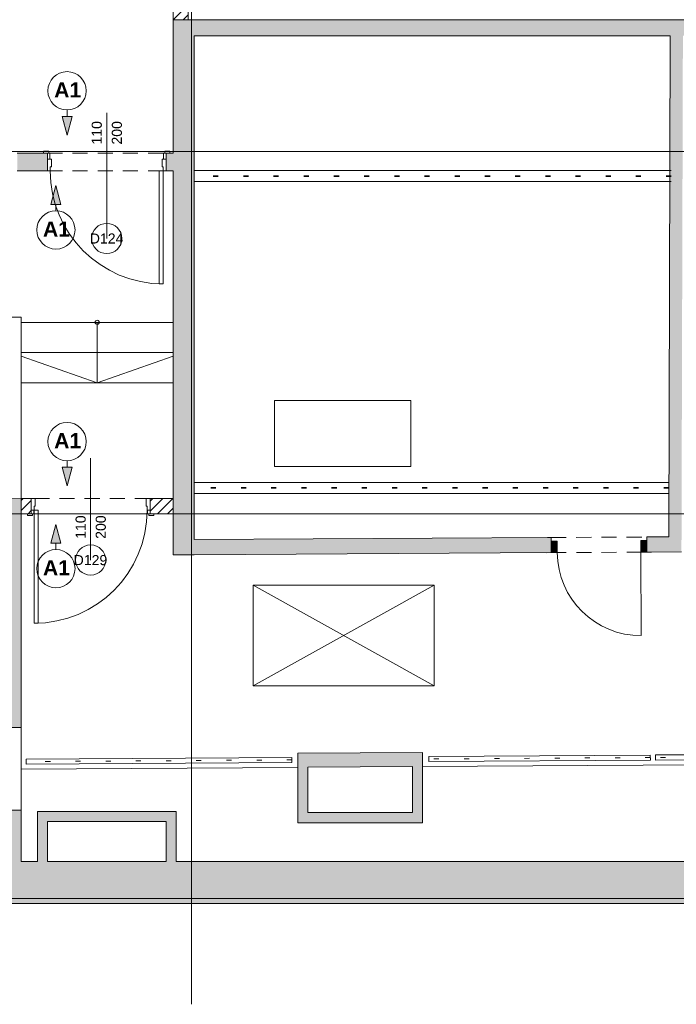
# Paper-space layout 'A-55 WYKOŃCZENIA ŚCIAN - PIĘTRO 10' of a CAD drawing. Header units: millimetres. Extents: x 0 to 420, y 0 to 297.
# Tile 3 of 8: x 108 to 173, y 106 to 204. Entities that reach past the tile are written whole.
import ezdxf
from ezdxf.xclip import XClip

# ---------------------------------------------------------------- set-up
doc = ezdxf.new("R2010")
doc.units = ezdxf.units.MM
doc.header["$MEASUREMENT"] = 0
doc.header["$XCLIPFRAME"] = 0
for name, pattern in [('DASHDOTX2', [1000, 500, -250, 0, -250]), ('DOT2', [3, 0.5, -2.5]), ('MP gęsta', [175, 125, -50]), ('Przer. długie kreski', [2.5, 1.5, -1]), ('PRZERYWANA_DU_A', [550, 350, -200])]:
    doc.linetypes.add(name, pattern=pattern)
for name, color, linetype in [('A__OKŁADZINY ŚCIAN', 7, 'Continuous'), ('A_podrys', 7, 'Continuous'), ('A_ściany', 7, 'Continuous'), ('A_ściany proj', 7, 'Continuous'), ('Drzwi Archicad', 7, 'Continuous')]:
    doc.layers.add(name, color=color, linetype=linetype)
for name, color, linetype, lineweight in [('A__OKŁADZINY ŚCIAN_Nr_pióra__1', 7, 'Continuous', 20), ('A_ściany proj_Nr_pióra__1', 7, 'Continuous', 20), ('A_ściany_Nr_pióra__1', 7, 'Continuous', 20), ('Drzwi Archicad_Nr_pióra__1', 7, 'Continuous', 20), ('Drzwi Archicad_Nr_pióra__3', 252, 'Continuous', 13), ('Znaczniki drzwi Archicada_Nr_pióra__3', 252, 'Continuous', 13)]:
    doc.layers.add(name, color=color, linetype=linetype, lineweight=lineweight)
for name, color, linetype, lineweight, true_color in [('A_dach_Nr_pióra__8', 7, 'Continuous', 13, 0x4c4c4c), ('A_linie_Nr_pióra__10', 7, 'Continuous', 13, 0x4b4b4b), ('A_osie_Nr_pióra__16', 7, 'Continuous', 5, 0x0f0f0f), ('A_pochwyt_Nr_pióra__10', 7, 'Continuous', 13, 0x4b4b4b), ('A_pochwyt_Nr_pióra__161', 7, 'Continuous', 5, 0x949494), ('A_pochwyt_Nr_pióra__6', 7, 'Continuous', 13, 0xa9a9a9), ('A_pochwyt_Nr_pióra__7', 7, 'Continuous', 18, 0x171717), ('A_schody_Nr_pióra__4', 7, 'Continuous', 18, 0x4b4b4b), ('A_schody_Nr_pióra__9', 7, 'Continuous', 13, 0xadadad), ('A_ściany_Nr_pióra__10', 7, 'Continuous', 13, 0x4b4b4b), ('A_ściany_Nr_pióra__19', 7, 'Continuous', 5, 0x191919)]:
    doc.layers.add(name, color=color, linetype=linetype, lineweight=lineweight, true_color=true_color)
doc.styles.add('STYL_AUTOMATYCZNY_3', font='arial.ttf')
doc.styles.add('STYL_AUTOMATYCZNY_4', font='arial.ttf')
pattern_1 = [(45, (-1584.45095, -254.31916), (-0.49497475, 0.49497475), [])]

# ---------------------------------------------------------------- blocks, each defined once
blk = doc.blocks.new('Rysunek_1_1', base_point=(-1584.451, -254.319))
at = {"layer": 'A__OKŁADZINY ŚCIAN', "linetype": 'Continuous', "lineweight": 0, "true_color": 0x000000}
for points in [[(112.479, 192.38), (112.979, 194.246), (111.979, 194.246)], [(111.368, 187.363), (110.868, 185.497), (111.868, 185.497)], [(112.479, 157.531), (112.979, 159.397), (111.979, 159.397)], [(111.368, 153.71), (110.868, 151.844), (111.868, 151.844)]]:
    blk.add_hatch(color=18, dxfattribs=at).paths.add_polyline_path(points)
at = {"layer": 'A_ściany', "linetype": 'Continuous', "lineweight": 0, "true_color": 0x000000}
for points in [[(123.021, 203.849), (123.021, 150.676), (125.121, 150.676), (125.121, 202.249)], [(188.846, 203.849), (123.021, 203.849), (125.121, 202.249), (188.846, 202.249)], [(173.519, 150.976), (173.661, 202.249), (172.411, 202.249), (172.273, 152.468)], [(107.531, 188.835), (110.521, 188.835), (110.521, 190.585), (107.531, 190.585)], [(122.321, 188.835), (123.021, 188.835), (123.021, 190.585), (122.321, 190.585)], [(107.921, 156.271), (84.227, 156.192), (84.246, 150.392), (103.721, 150.457)], [(103.721, 133.525), (107.921, 133.525), (107.921, 156.271), (103.721, 150.457)], [(125.121, 152.189), (125.121, 150.689), (160.577, 150.899), (160.568, 152.399)], [(172.273, 152.468), (170.069, 152.455), (170.077, 150.955), (173.519, 150.976)], [(147.791, 131.047), (135.401, 130.966), (135.41, 129.566), (146.791, 129.64)], [(147.791, 124.065), (147.791, 131.047), (146.791, 129.64), (146.791, 125.065)], [(136.401, 125.065), (136.401, 129.572), (135.401, 129.566), (135.401, 124.065)], [(103.721, 116.025), (107.921, 120.225), (107.921, 125.325), (103.721, 125.325)], [(123.331, 125.185), (109.531, 125.185), (110.531, 124.185), (122.331, 124.185)], [(109.531, 125.185), (109.531, 120.225), (110.531, 120.225), (110.531, 124.185)], [(123.331, 120.225), (123.331, 125.185), (122.331, 124.185), (122.331, 120.225)], [(135.401, 124.065), (147.791, 124.065), (146.791, 125.065), (136.401, 125.065)], [(107.921, 120.225), (103.721, 116.025), (304.591, 116.025), (304.591, 120.225)]]:
    blk.add_hatch(color=18, dxfattribs=at).paths.add_polyline_path(points)
at = {"layer": 'A_ściany proj', "linetype": 'Continuous', "lineweight": 0, "true_color": 0x000000}
h = blk.add_hatch(dxfattribs=at)
h.set_pattern_fill('bloczki_ceramiczne_0001', color=18, style=0, pattern_type=2)
h.set_pattern_definition(pattern_1)
h.paths.add_polyline_path([(123.021, 203.849), (124.521, 203.849), (124.521, 205.849), (123.021, 205.849)])
h = blk.add_hatch(dxfattribs=at)
h.set_pattern_fill('bloczki_ceramiczne_0001', color=18, style=0, pattern_type=2)
h.set_pattern_definition(pattern_1)
h.paths.add_polyline_path([(107.921, 156.271), (107.921, 154.771), (108.921, 154.771), (108.921, 156.271)])
h = blk.add_hatch(dxfattribs=at)
h.set_pattern_fill('bloczki_ceramiczne_0001', color=18, style=0, pattern_type=2)
h.set_pattern_definition(pattern_1)
h.paths.add_polyline_path([(123.021, 156.271), (120.721, 156.271), (120.721, 154.771), (123.021, 154.771)])
at = {"layer": 'Drzwi Archicad', "linetype": 'Continuous', "lineweight": 0, "true_color": 0xfdfdfd}
for points in [[(160.57, 152.049), (160.577, 150.899), (161.177, 150.902), (161.17, 152.052)], [(170.077, 150.955), (170.071, 152.105), (169.471, 152.102), (169.477, 150.952)]]:
    blk.add_hatch(color=7, dxfattribs=at).paths.add_polyline_path(points)
at = {"layer": 'A__OKŁADZINY ŚCIAN_Nr_pióra__1', "color": 7, "linetype": 'Continuous', "lineweight": 20}
for p, q in [((112.479, 194.88), (112.479, 194.246)), ((111.979, 194.246), (112.979, 194.246)), ((112.479, 192.38), (111.979, 194.246)), ((112.479, 192.38), (112.979, 194.246)), ((111.368, 187.363), (110.868, 185.497)), ((111.368, 187.363), (111.868, 185.497)), ((111.868, 185.497), (110.868, 185.497)), ((111.368, 184.863), (111.368, 185.497)), ((112.479, 160.031), (112.479, 159.397)), ((111.979, 159.397), (112.979, 159.397)), ((112.479, 157.531), (111.979, 159.397)), ((112.479, 157.531), (112.979, 159.397)), ((111.368, 153.71), (110.868, 151.844)), ((111.368, 153.71), (111.868, 151.844)), ((111.868, 151.844), (110.868, 151.844)), ((111.368, 151.21), (111.368, 151.844))]:
    blk.add_line(p, q, dxfattribs=at)
for centre in [(112.479, 196.783), (111.368, 182.96), (112.479, 161.934), (111.368, 149.308)]:
    blk.add_circle(centre, 1.903, dxfattribs=at)
at = {"layer": 'A_dach_Nr_pióra__8', "color": 251, "linetype": 'PRZERYWANA_DU_A', "lineweight": 13, "true_color": 0x4c4c4c}
for p, q in [((130.953, 137.676), (148.953, 147.676)), ((130.953, 147.676), (148.953, 137.676))]:
    blk.add_line(p, q, dxfattribs=at)
at = {"layer": 'A_dach_Nr_pióra__8', "color": 251, "linetype": 'PRZERYWANA_DU_A', "lineweight": 13, "true_color": 0x4c4c4c, "flags": 128}
blk.add_lwpolyline([(130.953, 137.676), (130.953, 147.676), (148.953, 147.676), (148.953, 137.676)], close=True, dxfattribs=at)
at = {"layer": 'A_linie_Nr_pióra__10', "color": 251, "linetype": 'MP gęsta', "lineweight": 13, "true_color": 0x4b4b4b}
for p, q in [((172.501, 188.863), (125.131, 188.863)), ((172.493, 187.763), (125.131, 187.763)), ((172.27, 157.884), (125.131, 157.884)), ((172.262, 156.784), (125.131, 156.784))]:
    blk.add_line(p, q, dxfattribs=at)
at = {"layer": 'A_linie_Nr_pióra__10', "color": 251, "linetype": 'DOT2', "lineweight": 13, "true_color": 0x4b4b4b}
for p, q in [((172.497, 188.342), (125.131, 188.342)), ((172.497, 188.283), (125.131, 188.283)), ((172.266, 157.363), (125.131, 157.363)), ((172.266, 157.304), (125.131, 157.304))]:
    blk.add_line(p, q, dxfattribs=at)
at = {"layer": 'A_linie_Nr_pióra__10', "color": 251, "linetype": 'Continuous', "lineweight": 13, "true_color": 0x4b4b4b, "flags": 128}
blk.add_lwpolyline([(146.621, 166.02), (146.621, 159.47), (133.071, 159.47), (133.071, 166.02)], close=True, dxfattribs=at)
at = {"layer": 'A_osie_Nr_pióra__16', "color": 250, "linetype": 'DASHDOTX2', "lineweight": 5, "true_color": 0x0f0f0f}
for p, q in [((124.846, 237.635), (124.846, 106.025)), ((330.891, 190.756), (60.541, 190.756)), ((330.891, 154.756), (60.541, 154.756)), ((330.891, 116.526), (60.541, 116.526))]:
    blk.add_line(p, q, dxfattribs=at)
at = {"layer": 'A_pochwyt_Nr_pióra__10', "color": 251, "linetype": 'DOT2', "lineweight": 13, "true_color": 0x4b4b4b}
for p, q in [((134.816, 130.309), (108.416, 130.137)), ((170.427, 130.542), (148.427, 130.401)), ((180.926, 130.613), (170.926, 130.545))]:
    blk.add_line(p, q, dxfattribs=at)
at = {"layer": 'A_pochwyt_Nr_pióra__161', "color": 252, "linetype": 'Continuous', "lineweight": 5, "true_color": 0x949494}
for p, q in [((76.22, 174.285), (107.921, 174.285)), ((107.921, 174.285), (107.921, 156.271))]:
    blk.add_line(p, q, dxfattribs=at)
at = {"layer": 'A_pochwyt_Nr_pióra__6', "color": 253, "linetype": 'Continuous', "lineweight": 13, "true_color": 0xa9a9a9}
for p, q in [((134.814, 130.559), (108.415, 130.387)), ((108.415, 130.387), (108.418, 129.887)), ((134.814, 130.559), (134.817, 130.059)), ((170.425, 130.792), (148.425, 130.651)), ((148.425, 130.651), (148.429, 130.151)), ((170.428, 130.292), (148.429, 130.151)), ((170.425, 130.792), (170.428, 130.292)), ((134.817, 130.059), (108.418, 129.887))]:
    blk.add_line(p, q, dxfattribs=at)
at = {"layer": 'A_pochwyt_Nr_pióra__7', "color": 250, "linetype": 'Continuous', "lineweight": 18, "true_color": 0x171717}
for p, q in [((180.925, 130.863), (170.925, 130.795)), ((170.925, 130.795), (170.928, 130.295)), ((180.928, 130.363), (170.928, 130.295))]:
    blk.add_line(p, q, dxfattribs=at)
at = {"layer": 'A_schody_Nr_pióra__4', "color": 251, "linetype": 'Continuous', "lineweight": 18, "true_color": 0x4b4b4b}
for p, q in [((107.921, 173.775), (123.021, 173.775)), ((115.471, 167.775), (115.471, 173.775)), ((107.921, 170.775), (123.021, 170.775)), ((107.921, 170.425), (115.471, 167.775)), ((115.471, 167.775), (123.021, 170.425)), ((107.921, 167.775), (123.021, 167.775)), ((107.921, 156.274), (107.921, 156.874))]:
    blk.add_line(p, q, dxfattribs=at)
blk.add_circle((115.471, 173.775), 0.206, dxfattribs=at)
at = {"layer": 'A_schody_Nr_pióra__9', "color": 253, "linetype": 'Continuous', "lineweight": 13, "true_color": 0xadadad}
for p, q in [((107.921, 129.387), (135.401, 129.566)), ((147.791, 129.647), (181.431, 129.866))]:
    blk.add_line(p, q, dxfattribs=at)
at = {"layer": 'A_ściany proj_Nr_pióra__1', "color": 7, "linetype": 'Continuous', "lineweight": 20}
for p, q in [((108.921, 156.271), (108.921, 155.121)), ((120.721, 156.271), (120.721, 155.121)), ((108.921, 154.771), (108.551, 154.771)), ((108.921, 155.121), (108.921, 154.771)), ((120.721, 155.121), (120.721, 154.771)), ((120.721, 154.771), (121.091, 154.771))]:
    blk.add_line(p, q, dxfattribs=at)
at = {"layer": 'A_ściany proj_Nr_pióra__1', "color": 7, "linetype": 'Continuous', "lineweight": 20, "flags": 128}
for points in [[(123.021, 205.849), (123.021, 203.849)], [(124.521, 203.849), (124.521, 205.849)], [(123.021, 203.849), (124.521, 203.849)], [(108.921, 156.271), (107.921, 156.271)], [(107.921, 156.271), (107.921, 154.771)], [(123.021, 156.271), (120.721, 156.271)], [(123.021, 154.771), (123.021, 156.271)], [(107.921, 154.771), (108.921, 154.771)], [(120.721, 154.771), (123.021, 154.771)]]:
    blk.add_lwpolyline(points, dxfattribs=at)
at = {"layer": 'A_ściany_Nr_pióra__1', "color": 7, "linetype": 'Continuous', "lineweight": 20}
for p, q in [((110.521, 190.585), (110.151, 190.585)), ((110.521, 189.985), (110.521, 190.585)), ((110.521, 188.835), (110.521, 189.985)), ((122.321, 190.585), (122.691, 190.585)), ((122.321, 189.985), (122.321, 190.585)), ((122.321, 188.835), (122.321, 189.985)), ((160.568, 152.399), (160.198, 152.397)), ((160.57, 152.049), (160.568, 152.399)), ((160.577, 150.899), (160.57, 152.049)), ((170.069, 152.455), (170.439, 152.457)), ((170.071, 152.105), (170.069, 152.455)), ((170.077, 150.955), (170.071, 152.105)), ((160.577, 150.899), (160.107, 150.896)), ((170.077, 150.955), (170.547, 150.958)), ((107.921, 133.525), (103.721, 133.525)), ((107.921, 125.325), (103.721, 125.325))]:
    blk.add_line(p, q, dxfattribs=at)
at = {"layer": 'A_ściany_Nr_pióra__1', "color": 7, "linetype": 'Continuous', "lineweight": 20, "flags": 128}
for points in [[(123.021, 203.849), (123.021, 190.585)], [(188.846, 203.849), (123.021, 203.849)], [(125.121, 152.189), (125.121, 202.249)], [(125.121, 202.249), (172.411, 202.249)], [(172.411, 202.249), (172.273, 152.468)], [(110.521, 190.585), (107.531, 190.585)], [(123.021, 190.585), (122.321, 190.585)], [(107.531, 188.835), (110.521, 188.835)], [(122.321, 188.835), (123.021, 188.835)], [(123.021, 188.835), (123.021, 150.676)], [(107.921, 156.271), (84.227, 156.192)], [(107.921, 133.525), (107.921, 156.271)], [(160.568, 152.399), (125.121, 152.189)], [(172.273, 152.468), (170.069, 152.455)], [(123.021, 150.676), (125.121, 150.676)], [(125.121, 150.689), (160.577, 150.899)], [(170.077, 150.955), (173.519, 150.976)], [(147.791, 131.047), (135.401, 130.966)], [(135.401, 130.966), (135.41, 129.566)], [(147.791, 124.065), (147.791, 131.047)], [(135.401, 129.566), (135.401, 124.065)], [(136.401, 129.572), (146.791, 129.64)], [(136.401, 125.065), (136.401, 129.572)], [(146.791, 129.64), (146.791, 125.065)], [(107.921, 120.225), (107.921, 125.325)], [(123.331, 125.185), (109.531, 125.185)], [(109.531, 125.185), (109.531, 120.225)], [(123.331, 120.225), (123.331, 125.185)], [(146.791, 125.065), (136.401, 125.065)], [(110.531, 124.185), (122.331, 124.185)], [(110.531, 120.225), (110.531, 124.185)], [(122.331, 124.185), (122.331, 120.225)], [(135.401, 124.065), (147.791, 124.065)], [(109.531, 120.225), (107.921, 120.225)], [(122.331, 120.225), (110.531, 120.225)], [(304.591, 120.225), (123.331, 120.225)], [(103.721, 116.025), (304.591, 116.025)]]:
    blk.add_lwpolyline(points, dxfattribs=at)
at = {"layer": 'A_ściany_Nr_pióra__10', "color": 251, "linetype": 'Przer. długie kreski', "lineweight": 13, "true_color": 0x4b4b4b}
for p, q in [((160.568, 152.399), (170.069, 152.455)), ((160.577, 150.899), (170.077, 150.955))]:
    blk.add_line(p, q, dxfattribs=at)
at = {"layer": 'A_ściany_Nr_pióra__19', "color": 250, "linetype": 'Continuous', "lineweight": 5, "true_color": 0x191919}
blk.add_line((107.921, 125.325), (107.921, 133.525), dxfattribs=at)
at = {"layer": 'Drzwi Archicad_Nr_pióra__1', "color": 7, "linetype": 'Continuous', "lineweight": 20}
for p, q in [((160.568, 152.399), (160.198, 152.397)), ((160.568, 152.399), (160.198, 152.397)), ((160.57, 152.049), (160.568, 152.399)), ((160.57, 152.049), (160.568, 152.399)), ((160.57, 152.049), (161.17, 152.052)), ((160.577, 150.899), (160.57, 152.049)), ((160.577, 150.899), (160.57, 152.049)), ((160.577, 150.899), (160.57, 152.049)), ((161.17, 152.052), (161.177, 150.902)), ((169.471, 152.102), (170.071, 152.105)), ((169.477, 150.952), (169.471, 152.102)), ((170.069, 152.455), (170.439, 152.457)), ((170.069, 152.455), (170.439, 152.457)), ((170.071, 152.105), (170.069, 152.455)), ((170.071, 152.105), (170.069, 152.455)), ((170.071, 152.105), (170.077, 150.955)), ((170.077, 150.955), (170.071, 152.105)), ((170.077, 150.955), (170.071, 152.105)), ((160.577, 150.899), (160.107, 150.896)), ((160.577, 150.899), (160.107, 150.896)), ((161.177, 150.902), (160.577, 150.899)), ((170.077, 150.955), (169.477, 150.952)), ((169.477, 150.952), (169.527, 142.651)), ((170.077, 150.955), (170.547, 150.958)), ((170.077, 150.955), (170.547, 150.958))]:
    blk.add_line(p, q, dxfattribs=at)
blk.add_arc((169.477, 150.952), 8.3, 180.33973, 270.33973, dxfattribs=at)
at = {"layer": 'Drzwi Archicad_Nr_pióra__3', "color": 252, "linetype": 'Continuous', "lineweight": 13}
for p, q in [((110.651, 190.775), (110.151, 190.775)), ((110.151, 190.775), (110.151, 190.585)), ((110.651, 190.585), (110.651, 190.775)), ((122.691, 190.775), (122.191, 190.775)), ((122.191, 190.775), (122.191, 190.585)), ((122.691, 190.585), (122.691, 190.775)), ((110.151, 190.585), (110.651, 190.585)), ((110.521, 190.585), (110.151, 190.585)), ((110.521, 190.585), (110.151, 190.585)), ((110.771, 190.585), (110.521, 190.585)), ((110.521, 190.585), (110.521, 189.985)), ((110.521, 189.985), (110.521, 190.585)), ((110.521, 189.985), (110.521, 190.585)), ((110.521, 189.985), (110.771, 189.985)), ((110.521, 188.835), (110.521, 189.985)), ((110.521, 189.985), (110.921, 189.985)), ((110.521, 188.835), (110.521, 189.985)), ((110.521, 188.835), (110.521, 189.985)), ((110.771, 189.985), (110.771, 190.585)), ((110.921, 189.985), (110.921, 189.235)), ((121.921, 189.235), (121.921, 189.985)), ((121.921, 189.985), (122.321, 189.985)), ((122.321, 190.585), (122.071, 190.585)), ((122.071, 190.585), (122.071, 189.985)), ((122.071, 189.985), (122.321, 189.985)), ((122.191, 190.585), (122.691, 190.585)), ((122.321, 189.985), (122.321, 190.585)), ((122.321, 189.985), (122.321, 190.585)), ((122.321, 189.985), (122.321, 190.585)), ((122.321, 190.585), (122.691, 190.585)), ((122.321, 190.585), (122.691, 190.585)), ((122.321, 189.985), (122.321, 188.835)), ((122.321, 188.835), (122.321, 189.985)), ((122.321, 188.835), (122.321, 189.985)), ((110.801, 188.835), (110.521, 188.835)), ((110.921, 189.235), (110.801, 189.235)), ((110.801, 189.235), (110.801, 188.835)), ((122.041, 188.835), (121.641, 188.835)), ((121.641, 188.835), (121.641, 177.595)), ((122.041, 189.235), (121.921, 189.235)), ((122.041, 188.835), (122.041, 189.235)), ((122.321, 188.835), (122.041, 188.835)), ((122.041, 177.595), (122.041, 188.835)), ((121.641, 177.595), (122.041, 177.595)), ((108.921, 156.271), (108.921, 155.121)), ((109.321, 156.271), (108.921, 156.271)), ((108.921, 156.271), (108.921, 155.121)), ((108.921, 156.271), (108.921, 155.121)), ((109.321, 155.521), (109.321, 156.271)), ((120.321, 156.271), (120.321, 155.521)), ((120.721, 156.271), (120.321, 156.271)), ((120.721, 155.121), (120.721, 156.271)), ((120.721, 156.271), (120.721, 155.121)), ((120.721, 156.271), (120.721, 155.121)), ((109.051, 154.771), (108.551, 154.771)), ((108.551, 154.771), (108.551, 154.581)), ((108.921, 154.771), (108.551, 154.771)), ((108.921, 154.771), (108.551, 154.771)), ((108.551, 154.581), (109.051, 154.581)), ((108.921, 155.121), (108.921, 154.771)), ((109.171, 155.121), (108.921, 155.121)), ((108.921, 155.121), (109.201, 155.121)), ((108.921, 155.121), (108.921, 154.771)), ((108.921, 155.121), (108.921, 154.771)), ((108.921, 154.771), (109.171, 154.771)), ((109.051, 154.581), (109.051, 154.771)), ((109.171, 154.771), (109.171, 155.121)), ((109.201, 155.121), (109.201, 155.521)), ((109.201, 155.521), (109.321, 155.521)), ((109.201, 143.881), (109.201, 155.121)), ((109.201, 155.121), (109.601, 155.121)), ((109.601, 155.121), (109.601, 143.881)), ((120.321, 155.521), (120.441, 155.521)), ((120.441, 155.521), (120.441, 155.121)), ((120.441, 155.121), (120.721, 155.121)), ((120.471, 155.121), (120.471, 154.771)), ((120.721, 155.121), (120.471, 155.121)), ((120.471, 154.771), (120.721, 154.771)), ((121.091, 154.771), (120.591, 154.771)), ((120.591, 154.771), (120.591, 154.581)), ((120.591, 154.581), (121.091, 154.581)), ((120.721, 154.771), (120.721, 155.121)), ((120.721, 155.121), (120.721, 154.771)), ((120.721, 155.121), (120.721, 154.771)), ((120.721, 154.771), (121.091, 154.771)), ((120.721, 154.771), (121.091, 154.771)), ((121.091, 154.581), (121.091, 154.771)), ((109.601, 143.881), (109.201, 143.881))]:
    blk.add_line(p, q, dxfattribs=at)
at = {"layer": 'Drzwi Archicad_Nr_pióra__3', "color": 252, "linetype": 'Przer. długie kreski', "lineweight": 13}
for p, q in [((110.521, 190.585), (122.321, 190.585)), ((110.521, 188.835), (122.321, 188.835)), ((120.721, 156.271), (108.921, 156.271)), ((120.721, 154.771), (108.921, 154.771))]:
    blk.add_line(p, q, dxfattribs=at)
at = {"layer": 'Drzwi Archicad_Nr_pióra__3', "color": 252, "linetype": 'Continuous', "lineweight": 13}
for centre, start, end in [((122.041, 188.835), 180, 270), ((109.201, 155.121), 270, 0)]:
    blk.add_arc(centre, 11.24, start, end, dxfattribs=at)
at = {"layer": 'Znaczniki drzwi Archicada_Nr_pióra__3', "color": 252, "linetype": 'Continuous', "lineweight": 13}
for p, q in [((116.421, 182.108), (116.421, 194.585)), ((114.821, 150.164), (114.821, 160.271))]:
    blk.add_line(p, q, dxfattribs=at)
at = {"layer": 'Znaczniki drzwi Archicada_Nr_pióra__3', "color": 252, "linetype": 'Continuous', "lineweight": 13, "flags": 128}
for points in [[(114.921, 182.108, 1), (117.921, 182.108, 1)], [(113.321, 150.164, 1), (116.321, 150.164, 1)]]:
    blk.add_lwpolyline(points, format="xyb", close=True, dxfattribs=at)
at = {"layer": 'A__OKŁADZINY ŚCIAN_Nr_pióra__1', "color": 7, "linetype": 'Continuous', "lineweight": 20, "char_height": 1.5, "attachment_point": 4, "style": 'STYL_AUTOMATYCZNY_3'}
for insert in [(111.197, 196.869), (110.086, 183.046), (111.197, 162.02), (110.086, 149.393)]:
    blk.add_mtext('\\A1;{\\pql;\\fArial|b1|i0|c238|p0;\\W1.000000;A1}', dxfattribs=dict(at, insert=insert))
at = {"layer": 'Znaczniki drzwi Archicada_Nr_pióra__3', "color": 252, "linetype": 'Continuous', "lineweight": 13, "char_height": 1, "attachment_point": 7, "rotation": 90, "style": 'STYL_AUTOMATYCZNY_4'}
for s, insert in [('\\A1;{\\pql;\\fArial CE|b0|i0|c238|p0;\\W1.000000;110}', (115.938, 191.442)), ('\\A1;{\\pql;\\fArial CE|b0|i0|c238|p0;\\W1.000000;200}', (117.938, 191.442)), ('\\A1;{\\pql;\\fArial CE|b0|i0|c238|p0;\\W1.000000;110}', (114.338, 152.271)), ('\\A1;{\\pql;\\fArial CE|b0|i0|c238|p0;\\W1.000000;200}', (116.338, 152.271))]:
    blk.add_mtext(s, dxfattribs=dict(at, insert=insert))
at = {"layer": 'Znaczniki drzwi Archicada_Nr_pióra__3', "color": 252, "linetype": 'Continuous', "lineweight": 13, "char_height": 1, "attachment_point": 7, "style": 'STYL_AUTOMATYCZNY_4'}
for s, insert in [('\\A1;{\\pql;\\fArial CE|b0|i0|c238|p0;\\W1.000000;D124}', (114.734, 181.608)), ('\\A1;{\\pql;\\fArial CE|b0|i0|c238|p0;\\W1.000000;D129}', (113.134, 149.646))]:
    blk.add_mtext(s, dxfattribs=dict(at, insert=insert))

psp = doc.layouts.new('A-55 WYKOŃCZENIA ŚCIAN - PIĘTRO 10')

# ---------------------------------------------------------------- block references
at = {"layer": 'A_podrys', "color": 37, "linetype": 'Continuous', "lineweight": 5, "true_color": 0x656532}
ref = psp.add_blockref('Rysunek_1_1', (-1584.451, -254.319), dxfattribs=at)
XClip(ref).set_block_clipping_path([(34.2904089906, 106.0249048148), (330.891155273, 237.6349048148)])

doc.saveas('drawing.dxf')
